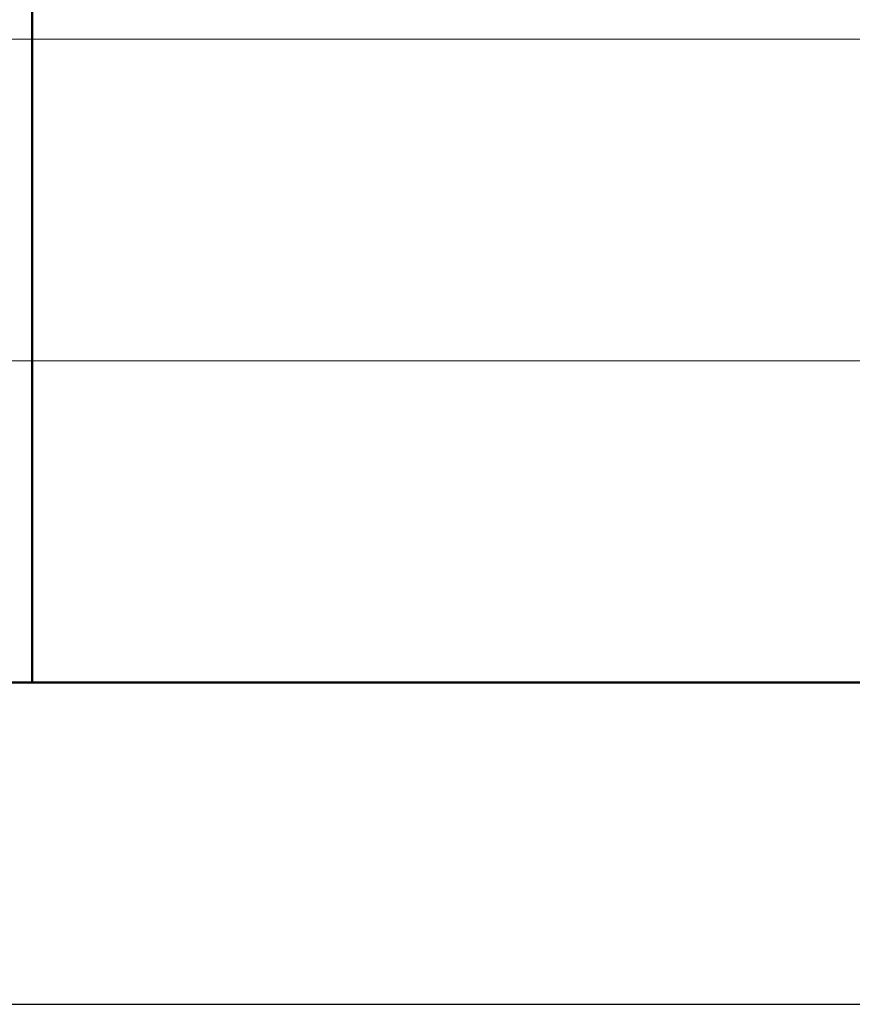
# Model space of a CAD drawing. Header units: millimetres. Extents: x 0 to 21000, y 0 to 14850.
# Tile 21 of 56: x 13490 to 14137, y 0 to 765. Entities that reach past the tile are written whole.
import ezdxf

# ---------------------------------------------------------------- set-up
doc = ezdxf.new("R2010")
doc.units = ezdxf.units.MM
doc.layers.add('Standard', color=7, linetype='Continuous', lineweight=25)

msp = doc.modelspace()

# ---------------------------------------------------------------- linework, layer by layer
at = {"layer": 'Standard', "color": 7, "linetype": 'Continuous', "lineweight": 50, "transparency": 33554687}
for p, q in [((13500, 250), (13500, 3000)), ((20750, 250), (1000, 250))]:
    msp.add_line(p, q, dxfattribs=at)
at = {"layer": 'Standard', "color": 7, "linetype": 'Continuous', "lineweight": 13, "transparency": 33554687}
for p, q in [((11500, 750), (14750, 750)), ((11500, 500), (14750, 500))]:
    msp.add_line(p, q, dxfattribs=at)
at = {"layer": 'Standard', "color": 7, "linetype": 'Continuous', "lineweight": 25, "transparency": 33554687}
for p, q in [((11500, 250), (20750, 250)), ((11500, 250), (20750, 250)), ((11500, 250), (20750, 250)), ((0, 0), (21000, 0))]:
    msp.add_line(p, q, dxfattribs=at)

doc.saveas('drawing.dxf')
